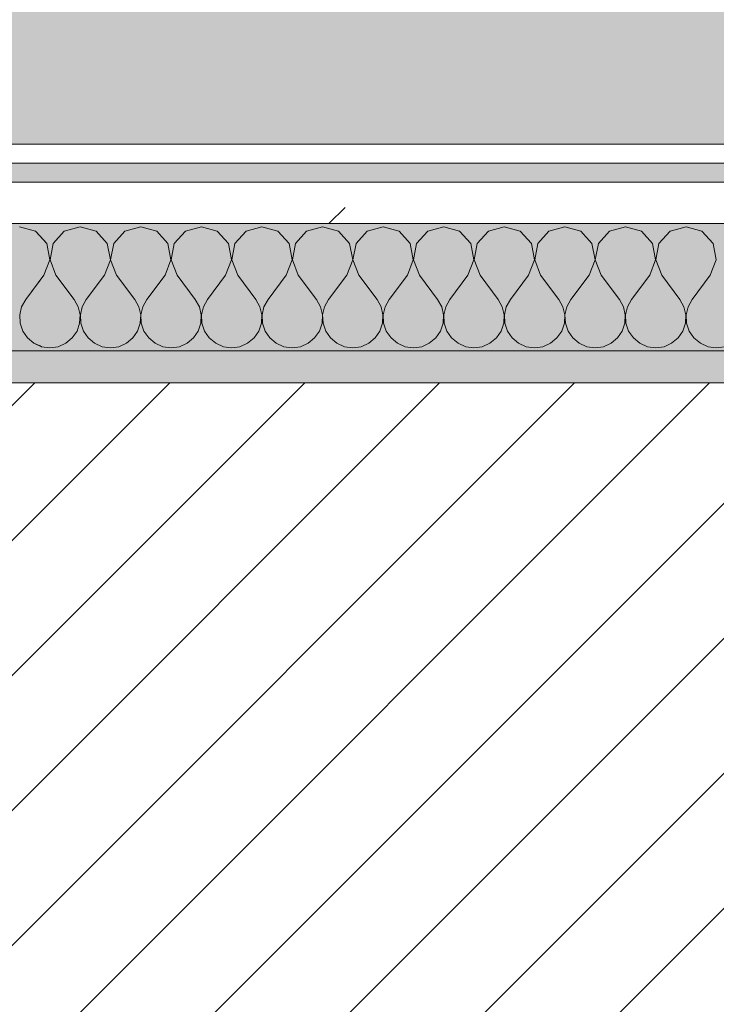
# Model space of a CAD drawing. Header units: millimetres. Extents: x -40968 to 13979, y -19284 to 4746.
# Tile 136 of 256: x -16143 to -15924, y -1399 to -1090. Entities that reach past the tile are written whole.
import ezdxf

# ---------------------------------------------------------------- set-up
doc = ezdxf.new("R2010")
doc.units = ezdxf.units.MM
doc.header["$MEASUREMENT"] = 0
doc.linetypes.add('Wipeout_Contour', pattern=[1000, 0, -1000])
for name, color, linetype in [('12_FAÇ_Façana', 7, 'Continuous'), ('Nuevo_08_E_Envans secs', 7, 'Continuous'), ('Nuevo_14_PAV_Soft Light Grey 0554', 7, 'Continuous')]:
    doc.layers.add(name, color=color, linetype=linetype)
for name, color, linetype, lineweight, true_color in [('12_FAÇ_Façana_Pluma_Nº__176', 7, 'Continuous', 15, 0x93a0c6), ('Nuevo_08_E_Envans secs_Pluma_Nº__102', 7, 'Continuous', 5, 0xcccccc), ('Nuevo_08_E_Envans secs_Pluma_Nº__171', 171, 'Continuous', 13, 0xaaaaff), ('Nuevo_08_E_Envans secs_Pluma_Nº__177', 7, 'Continuous', 15, 0xf7e046), ('Nuevo_14_PAV_Soft Light Grey 0554_Pluma_Nº__245', 7, 'Continuous', 13, 0xe8e8e8)]:
    doc.layers.add(name, color=color, linetype=linetype, lineweight=lineweight, true_color=true_color)
for name, color, linetype, lineweight in [('12_FAÇ_Façana_Pluma_Nº__2', 8, 'Continuous', 5), ('12_FAÇ_Façana_Pluma_Nº__7', 7, 'Continuous', 5), ('Nuevo_08_E_Envans secs_Pluma_Nº__1', 7, 'Continuous', 5)]:
    doc.layers.add(name, color=color, linetype=linetype, lineweight=lineweight)
pattern_1 = [(45, (0, 0), (-183.8478, 183.8478), [195, -65]), (45, (7e-14, 183.85), (-183.8478, 183.8478), [195, -65])]

# ---------------------------------------------------------------- blocks, each defined once
blk = doc.blocks.new('Forjado_1_1', base_point=(-23046.79, -1194.06))
at = {"layer": 'Nuevo_14_PAV_Soft Light Grey 0554_Pluma_Nº__245', "linetype": 'Continuous', "lineweight": 0, "true_color": 0xe8e8e8}
h = blk.add_hatch(color=254, dxfattribs=at)
h.paths.add_polyline_path([(-23046.79, -1194.06), (-1631.11, -1193.63), (-1631.11, -6938.97), (-1556.11, -6938.97), (-1556.11, -7503.98), (-1616.26, -7503.98), (-1616.05, -11935.98), (-1564.89, -11935.98), (-1564.89, -12491.98), (-2024.11, -12491.98), (-2024.11, -12338.98), (-6997.39, -12338.98), (-6997.39, -12391.98), (-3637.68, -12391.98), (-3638.94, -13690.72), (-3644.87, -17130.96), (428.17, -17130.98), (428.89, -16788.98), (778.89, -16788.98), (778.35, -17142.97), (2622.91, -17145.82), (2623.01, -17079.79), (3389.91, -17080.98), (3389.61, -17276.98), (5489.84, -17280.21), (5489.84, -17141.49), (5763.89, -17141.49), (5763.89, -16738.98), (6378.89, -16738.98), (6378.89, -12488.98), (5778.89, -12488.98), (5779.74, -11938.87), (6782.11, -11938.85), (6782.11, -9207.42), (6082.11, -9207.42), (6016.11, -7504.98), (6016.11, -9073.42), (2073.42, -9073.42), (2073.42, -5267.32), (5998.89, -5267.32), (5998.89, -1708.98), (5884.89, -967.98), (7332.11, -967.98), (7332.11, 1999.55), (-28277.4, 1999.55), (-23028.39, 1969.01)])
h.paths.add_polyline_path([(492.89, -5267.32), (1951.42, -5267.32), (1951.42, -9073.42), (492.89, -9073.42)], flags=0)
at = {"layer": 'Nuevo_14_PAV_Soft Light Grey 0554_Pluma_Nº__245', "color": 254, "linetype": 'Continuous', "lineweight": 13, "true_color": 0xe8e8e8, "flags": 128}
blk.add_lwpolyline([(428.17, -17130.98), (-3644.87, -17130.96), (-3638.94, -13690.72), (-3637.68, -12391.98), (-6997.39, -12391.98), (-6997.39, -12338.98), (-2024.11, -12338.98), (-2024.11, -12491.98), (-1564.89, -12491.98), (-1564.89, -11935.98), (-1616.05, -11935.98), (-1616.26, -7503.98), (-1556.11, -7503.98), (-1556.11, -6938.97), (-1631.11, -6938.97), (-1631.11, -1193.63), (-23046.79, -1194.06)], dxfattribs=at)
blk = doc.blocks.new('Muro_12_1', base_point=(-16936.43, -1193.98))
at = {"layer": '12_FAÇ_Façana_Pluma_Nº__176', "linetype": 'Continuous', "lineweight": 0, "true_color": 0x495063}
blk.add_hatch(color=251, dxfattribs=at).paths.add_polyline_path([(-14135.93, -1193.98), (-16936.43, -1193.98), (-16936.43, -1203.98), (-14135.93, -1203.98)])
at = {"layer": '12_FAÇ_Façana_Pluma_Nº__2', "linetype": 'Continuous', "lineweight": 5}
h = blk.add_hatch(dxfattribs=at)
h.set_pattern_fill('Ceramic_0001', color=8, style=0, pattern_type=2)
h.set_pattern_definition([(45, (0, 0), (-21.213203, 21.213203), [])])
h.paths.add_polyline_path([(-16936.43, -1418.98), (-14135.93, -1418.98), (-14135.93, -1203.98), (-16936.43, -1203.98)])
at = {"layer": '12_FAÇ_Façana_Pluma_Nº__7', "color": 7, "linetype": 'Continuous', "lineweight": 5}
blk.add_line((-14135.93, -1203.98), (-16936.43, -1203.98), dxfattribs=at)
at = {"layer": '12_FAÇ_Façana_Pluma_Nº__7', "color": 7, "linetype": 'Continuous', "lineweight": 5, "flags": 128}
blk.add_lwpolyline([(-14135.93, -1193.98), (-16936.43, -1193.98)], dxfattribs=at)
blk = doc.blocks.new('*X239')
at = {"layer": 'Nuevo_08_E_Envans secs_Pluma_Nº__102', "color": 254, "linetype": 'Continuous', "lineweight": 5, "true_color": 0xcccccc}
for p, q in [((-16137.85, -1156.35), (-16142.86, -1154.93)), ((-16134.34, -1160.19), (-16137.85, -1156.35)), ((-16128.82, -1156.35), (-16132.33, -1160.19)), ((-16123.81, -1154.93), (-16128.82, -1156.35)), ((-16118.8, -1156.35), (-16123.81, -1154.93)), ((-16115.29, -1160.19), (-16118.8, -1156.35)), ((-16109.77, -1156.35), (-16113.28, -1160.19)), ((-16104.76, -1154.93), (-16109.77, -1156.35)), ((-16099.75, -1156.35), (-16104.76, -1154.93)), ((-16096.24, -1160.19), (-16099.75, -1156.35)), ((-16090.72, -1156.35), (-16094.23, -1160.19)), ((-16085.71, -1154.93), (-16090.72, -1156.35)), ((-16080.71, -1156.35), (-16085.71, -1154.93)), ((-16077.2, -1160.19), (-16080.71, -1156.35)), ((-16071.67, -1156.35), (-16075.19, -1160.19)), ((-16066.67, -1154.93), (-16071.67, -1156.35)), ((-16061.66, -1156.35), (-16066.67, -1154.93)), ((-16058.15, -1160.19), (-16061.66, -1156.35)), ((-16052.63, -1156.35), (-16056.14, -1160.19)), ((-16047.62, -1154.93), (-16052.63, -1156.35)), ((-16042.61, -1156.35), (-16047.62, -1154.93)), ((-16039.1, -1160.19), (-16042.61, -1156.35)), ((-16033.58, -1156.35), (-16037.09, -1160.19)), ((-16028.57, -1154.93), (-16033.58, -1156.35)), ((-16023.56, -1156.35), (-16028.57, -1154.93)), ((-16020.05, -1160.19), (-16023.56, -1156.35)), ((-16014.53, -1156.35), (-16018.04, -1160.19)), ((-16009.52, -1154.93), (-16014.53, -1156.35)), ((-16004.52, -1156.35), (-16009.52, -1154.93)), ((-16001.01, -1160.19), (-16004.52, -1156.35)), ((-15995.48, -1156.35), (-15998.99, -1160.19)), ((-15990.48, -1154.93), (-15995.48, -1156.35)), ((-15985.47, -1156.35), (-15990.48, -1154.93)), ((-15981.96, -1160.19), (-15985.47, -1156.35)), ((-15976.44, -1156.35), (-15979.95, -1160.19)), ((-15971.43, -1154.93), (-15976.44, -1156.35)), ((-15966.42, -1156.35), (-15971.43, -1154.93)), ((-15962.91, -1160.19), (-15966.42, -1156.35)), ((-15957.39, -1156.35), (-15960.9, -1160.19)), ((-15952.38, -1154.93), (-15957.39, -1156.35)), ((-15947.37, -1156.35), (-15952.38, -1154.93)), ((-15943.86, -1160.19), (-15947.37, -1156.35)), ((-15938.34, -1156.35), (-15941.85, -1160.19)), ((-15933.33, -1154.93), (-15938.34, -1156.35)), ((-15928.33, -1156.35), (-15933.33, -1154.93)), ((-15924.81, -1160.19), (-15928.33, -1156.35)), ((-16133.37, -1165.31), (-16134.34, -1160.19)), ((-16132.33, -1160.19), (-16133.29, -1165.31)), ((-16114.32, -1165.31), (-16115.29, -1160.19)), ((-16113.28, -1160.19), (-16114.25, -1165.31)), ((-16095.28, -1165.31), (-16096.24, -1160.19)), ((-16094.23, -1160.19), (-16095.2, -1165.31)), ((-16076.23, -1165.31), (-16077.2, -1160.19)), ((-16075.19, -1160.19), (-16076.15, -1165.31)), ((-16057.18, -1165.31), (-16058.15, -1160.19)), ((-16056.14, -1160.19), (-16057.1, -1165.31)), ((-16038.13, -1165.31), (-16039.1, -1160.19)), ((-16037.09, -1160.19), (-16038.06, -1165.31)), ((-16019.09, -1165.31), (-16020.05, -1160.19)), ((-16018.04, -1160.19), (-16019.01, -1165.31)), ((-16000.04, -1165.31), (-16001.01, -1160.19)), ((-15998.99, -1160.19), (-15999.96, -1165.31)), ((-15980.99, -1165.31), (-15981.96, -1160.19)), ((-15979.95, -1160.19), (-15980.91, -1165.31)), ((-15961.94, -1165.31), (-15962.91, -1160.19)), ((-15960.9, -1160.19), (-15961.87, -1165.31)), ((-15942.9, -1165.31), (-15943.86, -1160.19)), ((-15941.85, -1160.19), (-15942.82, -1165.31)), ((-15923.85, -1165.31), (-15924.81, -1160.19)), ((-16135.24, -1170.17), (-16133.37, -1165.31)), ((-16133.29, -1165.31), (-16131.43, -1170.17)), ((-16116.19, -1170.17), (-16114.32, -1165.31)), ((-16114.25, -1165.31), (-16112.38, -1170.17)), ((-16097.14, -1170.17), (-16095.28, -1165.31)), ((-16095.2, -1165.31), (-16093.33, -1170.17)), ((-16078.1, -1170.17), (-16076.23, -1165.31)), ((-16076.15, -1165.31), (-16074.29, -1170.17)), ((-16059.05, -1170.17), (-16057.18, -1165.31)), ((-16057.1, -1165.31), (-16055.24, -1170.17)), ((-16040, -1170.17), (-16038.13, -1165.31)), ((-16038.06, -1165.31), (-16036.19, -1170.17)), ((-16020.95, -1170.17), (-16019.09, -1165.31)), ((-16019.01, -1165.31), (-16017.14, -1170.17)), ((-16001.9, -1170.17), (-16000.04, -1165.31)), ((-15999.96, -1165.31), (-15998.1, -1170.17)), ((-15982.86, -1170.17), (-15980.99, -1165.31)), ((-15980.91, -1165.31), (-15979.05, -1170.17)), ((-15963.81, -1170.17), (-15961.94, -1165.31)), ((-15961.87, -1165.31), (-15960, -1170.17)), ((-15944.76, -1170.17), (-15942.9, -1165.31)), ((-15942.82, -1165.31), (-15940.95, -1170.17)), ((-15925.71, -1170.17), (-15923.85, -1165.31)), ((-16135.24, -1170.17), (-16140.95, -1177.79)), ((-16131.43, -1170.17), (-16125.71, -1177.79)), ((-16116.19, -1170.17), (-16121.9, -1177.79)), ((-16112.38, -1170.17), (-16106.67, -1177.79)), ((-16097.14, -1170.17), (-16102.86, -1177.79)), ((-16093.33, -1170.17), (-16087.62, -1177.79)), ((-16078.1, -1170.17), (-16083.81, -1177.79)), ((-16074.29, -1170.17), (-16068.57, -1177.79)), ((-16059.05, -1170.17), (-16064.76, -1177.79)), ((-16055.24, -1170.17), (-16049.52, -1177.79)), ((-16040, -1170.17), (-16045.71, -1177.79)), ((-16036.19, -1170.17), (-16030.48, -1177.79)), ((-16020.95, -1170.17), (-16026.67, -1177.79)), ((-16017.14, -1170.17), (-16011.43, -1177.79)), ((-16001.9, -1170.17), (-16007.62, -1177.79)), ((-15998.1, -1170.17), (-15992.38, -1177.79)), ((-15982.86, -1170.17), (-15988.57, -1177.79)), ((-15979.05, -1170.17), (-15973.33, -1177.79)), ((-15963.81, -1170.17), (-15969.52, -1177.79)), ((-15960, -1170.17), (-15954.29, -1177.79)), ((-15944.76, -1170.17), (-15950.48, -1177.79)), ((-15940.95, -1170.17), (-15935.24, -1177.79)), ((-15925.71, -1170.17), (-15931.43, -1177.79)), ((-16140.95, -1177.79), (-16142.22, -1180.08)), ((-16124.44, -1180.08), (-16125.71, -1177.79)), ((-16121.9, -1177.79), (-16123.18, -1180.08)), ((-16105.4, -1180.08), (-16106.67, -1177.79)), ((-16102.86, -1177.79), (-16104.13, -1180.08)), ((-16086.35, -1180.08), (-16087.62, -1177.79)), ((-16083.81, -1177.79), (-16085.08, -1180.08)), ((-16067.3, -1180.08), (-16068.57, -1177.79)), ((-16064.76, -1177.79), (-16066.03, -1180.08)), ((-16048.25, -1180.08), (-16049.52, -1177.79)), ((-16045.71, -1177.79), (-16046.99, -1180.08)), ((-16029.2, -1180.08), (-16030.48, -1177.79)), ((-16026.67, -1177.79), (-16027.94, -1180.08)), ((-16010.16, -1180.08), (-16011.43, -1177.79)), ((-16007.62, -1177.79), (-16008.89, -1180.08)), ((-15991.11, -1180.08), (-15992.38, -1177.79)), ((-15988.57, -1177.79), (-15989.84, -1180.08)), ((-15972.06, -1180.08), (-15973.33, -1177.79)), ((-15969.52, -1177.79), (-15970.8, -1180.08)), ((-15953.01, -1180.08), (-15954.29, -1177.79)), ((-15950.48, -1177.79), (-15951.75, -1180.08)), ((-15933.97, -1180.08), (-15935.24, -1177.79)), ((-15931.43, -1177.79), (-15932.7, -1180.08)), ((-16142.22, -1180.08), (-16142.82, -1182.64)), ((-16123.85, -1182.64), (-16124.44, -1180.08)), ((-16123.18, -1180.08), (-16123.77, -1182.64)), ((-16104.8, -1182.64), (-16105.4, -1180.08)), ((-16104.13, -1180.08), (-16104.72, -1182.64)), ((-16085.75, -1182.64), (-16086.35, -1180.08)), ((-16085.08, -1180.08), (-16085.68, -1182.64)), ((-16066.71, -1182.64), (-16067.3, -1180.08)), ((-16066.03, -1180.08), (-16066.63, -1182.64)), ((-16047.66, -1182.64), (-16048.25, -1180.08)), ((-16046.99, -1180.08), (-16047.58, -1182.64)), ((-16028.61, -1182.64), (-16029.2, -1180.08)), ((-16027.94, -1180.08), (-16028.53, -1182.64)), ((-16009.56, -1182.64), (-16010.16, -1180.08)), ((-16008.89, -1180.08), (-16009.49, -1182.64)), ((-15990.51, -1182.64), (-15991.11, -1180.08)), ((-15989.84, -1180.08), (-15990.44, -1182.64)), ((-15971.47, -1182.64), (-15972.06, -1180.08)), ((-15970.8, -1180.08), (-15971.39, -1182.64)), ((-15952.42, -1182.64), (-15953.01, -1180.08)), ((-15951.75, -1180.08), (-15952.34, -1182.64)), ((-15933.37, -1182.64), (-15933.97, -1180.08)), ((-15932.7, -1180.08), (-15933.29, -1182.64)), ((-16142.82, -1182.64), (-16142.69, -1185.27)), ((-16142.69, -1185.27), (-16141.85, -1187.76)), ((-16124.81, -1187.76), (-16123.98, -1185.27)), ((-16123.98, -1185.27), (-16123.85, -1182.64)), ((-16123.77, -1182.64), (-16123.64, -1185.27)), ((-16123.64, -1185.27), (-16122.8, -1187.76)), ((-16105.77, -1187.76), (-16104.93, -1185.27)), ((-16104.93, -1185.27), (-16104.8, -1182.64)), ((-16104.72, -1182.64), (-16104.6, -1185.27)), ((-16104.6, -1185.27), (-16103.76, -1187.76)), ((-16086.72, -1187.76), (-16085.88, -1185.27)), ((-16085.88, -1185.27), (-16085.75, -1182.64)), ((-16085.68, -1182.64), (-16085.55, -1185.27)), ((-16085.55, -1185.27), (-16084.71, -1187.76)), ((-16067.67, -1187.76), (-16066.83, -1185.27)), ((-16066.83, -1185.27), (-16066.71, -1182.64)), ((-16066.63, -1182.64), (-16066.5, -1185.27)), ((-16066.5, -1185.27), (-16065.66, -1187.76)), ((-16048.62, -1187.76), (-16047.78, -1185.27)), ((-16047.78, -1185.27), (-16047.66, -1182.64)), ((-16047.58, -1182.64), (-16047.45, -1185.27)), ((-16047.45, -1185.27), (-16046.61, -1187.76)), ((-16029.58, -1187.76), (-16028.74, -1185.27)), ((-16028.74, -1185.27), (-16028.61, -1182.64)), ((-16028.53, -1182.64), (-16028.41, -1185.27)), ((-16028.41, -1185.27), (-16027.57, -1187.76)), ((-16010.53, -1187.76), (-16009.69, -1185.27)), ((-16009.69, -1185.27), (-16009.56, -1182.64)), ((-16009.49, -1182.64), (-16009.36, -1185.27)), ((-16009.36, -1185.27), (-16008.52, -1187.76)), ((-15991.48, -1187.76), (-15990.64, -1185.27)), ((-15990.64, -1185.27), (-15990.51, -1182.64)), ((-15990.44, -1182.64), (-15990.31, -1185.27)), ((-15990.31, -1185.27), (-15989.47, -1187.76)), ((-15972.43, -1187.76), (-15971.59, -1185.27)), ((-15971.59, -1185.27), (-15971.47, -1182.64)), ((-15971.39, -1182.64), (-15971.26, -1185.27)), ((-15971.26, -1185.27), (-15970.42, -1187.76)), ((-15953.39, -1187.76), (-15952.55, -1185.27)), ((-15952.55, -1185.27), (-15952.42, -1182.64)), ((-15952.34, -1182.64), (-15952.22, -1185.27)), ((-15952.22, -1185.27), (-15951.38, -1187.76)), ((-15934.34, -1187.76), (-15933.5, -1185.27)), ((-15933.5, -1185.27), (-15933.37, -1182.64)), ((-15933.29, -1182.64), (-15933.17, -1185.27)), ((-15933.17, -1185.27), (-15932.33, -1187.76)), ((-16141.85, -1187.76), (-16140.36, -1189.92)), ((-16126.3, -1189.92), (-16124.81, -1187.76)), ((-16122.8, -1187.76), (-16121.32, -1189.92)), ((-16107.26, -1189.92), (-16105.77, -1187.76)), ((-16103.76, -1187.76), (-16102.27, -1189.92)), ((-16088.21, -1189.92), (-16086.72, -1187.76)), ((-16084.71, -1187.76), (-16083.22, -1189.92)), ((-16069.16, -1189.92), (-16067.67, -1187.76)), ((-16065.66, -1187.76), (-16064.17, -1189.92)), ((-16050.11, -1189.92), (-16048.62, -1187.76)), ((-16046.61, -1187.76), (-16045.13, -1189.92)), ((-16031.06, -1189.92), (-16029.58, -1187.76)), ((-16027.57, -1187.76), (-16026.08, -1189.92)), ((-16012.02, -1189.92), (-16010.53, -1187.76)), ((-16008.52, -1187.76), (-16007.03, -1189.92)), ((-15992.97, -1189.92), (-15991.48, -1187.76)), ((-15989.47, -1187.76), (-15987.98, -1189.92)), ((-15973.92, -1189.92), (-15972.43, -1187.76)), ((-15970.42, -1187.76), (-15968.94, -1189.92)), ((-15954.87, -1189.92), (-15953.39, -1187.76)), ((-15951.38, -1187.76), (-15949.89, -1189.92)), ((-15935.83, -1189.92), (-15934.34, -1187.76)), ((-15932.33, -1187.76), (-15930.84, -1189.92)), ((-16140.36, -1189.92), (-16138.34, -1191.6)), ((-16138.34, -1191.6), (-16135.94, -1192.66)), ((-16130.73, -1192.66), (-16128.33, -1191.6)), ((-16128.33, -1191.6), (-16126.3, -1189.92)), ((-16121.32, -1189.92), (-16119.29, -1191.6)), ((-16119.29, -1191.6), (-16116.89, -1192.66)), ((-16111.68, -1192.66), (-16109.28, -1191.6)), ((-16109.28, -1191.6), (-16107.26, -1189.92)), ((-16102.27, -1189.92), (-16100.25, -1191.6)), ((-16100.25, -1191.6), (-16097.84, -1192.66)), ((-16092.64, -1192.66), (-16090.23, -1191.6)), ((-16090.23, -1191.6), (-16088.21, -1189.92)), ((-16083.22, -1189.92), (-16081.2, -1191.6)), ((-16081.2, -1191.6), (-16078.79, -1192.66)), ((-16073.59, -1192.66), (-16071.18, -1191.6)), ((-16071.18, -1191.6), (-16069.16, -1189.92)), ((-16064.17, -1189.92), (-16062.15, -1191.6)), ((-16062.15, -1191.6), (-16059.75, -1192.66)), ((-16054.54, -1192.66), (-16052.14, -1191.6)), ((-16052.14, -1191.6), (-16050.11, -1189.92)), ((-16045.13, -1189.92), (-16043.1, -1191.6)), ((-16043.1, -1191.6), (-16040.7, -1192.66)), ((-16035.49, -1192.66), (-16033.09, -1191.6)), ((-16033.09, -1191.6), (-16031.06, -1189.92)), ((-16026.08, -1189.92), (-16024.05, -1191.6)), ((-16024.05, -1191.6), (-16021.65, -1192.66)), ((-16016.45, -1192.66), (-16014.04, -1191.6)), ((-16014.04, -1191.6), (-16012.02, -1189.92)), ((-16007.03, -1189.92), (-16005.01, -1191.6)), ((-16005.01, -1191.6), (-16002.6, -1192.66)), ((-15997.4, -1192.66), (-15994.99, -1191.6)), ((-15994.99, -1191.6), (-15992.97, -1189.92)), ((-15987.98, -1189.92), (-15985.96, -1191.6)), ((-15985.96, -1191.6), (-15983.55, -1192.66)), ((-15978.35, -1192.66), (-15975.95, -1191.6)), ((-15975.95, -1191.6), (-15973.92, -1189.92)), ((-15968.94, -1189.92), (-15966.91, -1191.6)), ((-15966.91, -1191.6), (-15964.51, -1192.66)), ((-15959.3, -1192.66), (-15956.9, -1191.6)), ((-15956.9, -1191.6), (-15954.87, -1189.92)), ((-15949.89, -1189.92), (-15947.86, -1191.6)), ((-15947.86, -1191.6), (-15945.46, -1192.66)), ((-15940.25, -1192.66), (-15937.85, -1191.6)), ((-15937.85, -1191.6), (-15935.83, -1189.92)), ((-15930.84, -1189.92), (-15928.82, -1191.6)), ((-15928.82, -1191.6), (-15926.41, -1192.66)), ((-16135.94, -1192.66), (-16133.33, -1193.02)), ((-16133.33, -1193.02), (-16130.73, -1192.66)), ((-16116.89, -1192.66), (-16114.29, -1193.02)), ((-16114.29, -1193.02), (-16111.68, -1192.66)), ((-16097.84, -1192.66), (-16095.24, -1193.02)), ((-16095.24, -1193.02), (-16092.64, -1192.66)), ((-16078.79, -1192.66), (-16076.19, -1193.02)), ((-16076.19, -1193.02), (-16073.59, -1192.66)), ((-16059.75, -1192.66), (-16057.14, -1193.02)), ((-16057.14, -1193.02), (-16054.54, -1192.66)), ((-16040.7, -1192.66), (-16038.1, -1193.02)), ((-16038.1, -1193.02), (-16035.49, -1192.66)), ((-16021.65, -1192.66), (-16019.05, -1193.02)), ((-16019.05, -1193.02), (-16016.45, -1192.66)), ((-16002.6, -1192.66), (-16000, -1193.02)), ((-16000, -1193.02), (-15997.4, -1192.66)), ((-15983.55, -1192.66), (-15980.95, -1193.02)), ((-15980.95, -1193.02), (-15978.35, -1192.66)), ((-15964.51, -1192.66), (-15961.9, -1193.02)), ((-15961.9, -1193.02), (-15959.3, -1192.66)), ((-15945.46, -1192.66), (-15942.86, -1193.02)), ((-15942.86, -1193.02), (-15940.25, -1192.66)), ((-15926.41, -1192.66), (-15923.81, -1193.02))]:
    blk.add_line(p, q, dxfattribs=at)
blk = doc.blocks.new('Muro_92_1', base_point=(-14135.93, -1193.98))
at = {"layer": 'Nuevo_08_E_Envans secs_Pluma_Nº__1', "color": 7, "linetype": 'Continuous', "lineweight": 5, "flags": 128}
blk.add_lwpolyline([(-16936.43, -1193.98), (-14135.93, -1193.98)], dxfattribs=at)
at = {"color": 254, "linetype": 'Wipeout_Contour', "lineweight": 0, "ltscale": 62310.788122}
blk.add_wipeout([(-14135.93, -1128.98), (-16936.43, -1128.98), (-16936.43, -1134.98), (-14135.93, -1134.98)], dxfattribs=at).dxf.layer = 'Nuevo_08_E_Envans secs'
at = {"color": 254, "linetype": 'Wipeout_Contour', "lineweight": 0, "ltscale": 62315.364932}
blk.add_wipeout([(-14135.93, -1140.98), (-16936.43, -1140.98), (-16936.43, -1153.98), (-14135.93, -1153.98)], dxfattribs=at).dxf.layer = 'Nuevo_08_E_Envans secs'
at = {"layer": 'Nuevo_08_E_Envans secs_Pluma_Nº__171', "linetype": 'Continuous', "lineweight": 13, "true_color": 0xaaaaff}
h = blk.add_hatch(dxfattribs=at)
h.set_pattern_fill('Panellat_HPL_0001', color=161, style=0, pattern_type=2)
h.set_pattern_definition(pattern_1)
h.paths.add_polyline_path([(-14135.93, -1128.98), (-16936.43, -1128.98), (-16936.43, -1134.98), (-14135.93, -1134.98)])
at = {"layer": 'Nuevo_08_E_Envans secs_Pluma_Nº__177', "linetype": 'Continuous', "lineweight": 15, "true_color": 0xf7e046}
h = blk.add_hatch(dxfattribs=at)
h.set_pattern_fill('Panellat_HPL_0001', color=53, style=0, pattern_type=2)
h.set_pattern_definition(pattern_1)
h.paths.add_polyline_path([(-14135.93, -1140.98), (-16936.43, -1140.98), (-16936.43, -1153.98), (-14135.93, -1153.98)])
at = {"layer": 'Nuevo_08_E_Envans secs_Pluma_Nº__1', "color": 7, "linetype": 'Continuous', "lineweight": 5}
for p, q in [((-14135.93, -1134.98), (-16936.43, -1134.98)), ((-14135.93, -1140.98), (-16936.43, -1140.98)), ((-14135.93, -1153.98), (-16936.43, -1153.98))]:
    blk.add_line(p, q, dxfattribs=at)
at = {"layer": 'Nuevo_08_E_Envans secs_Pluma_Nº__1', "color": 7, "linetype": 'Continuous', "lineweight": 5, "flags": 128}
blk.add_lwpolyline([(-14135.93, -1128.98), (-16936.43, -1128.98)], dxfattribs=at)
at = {"layer": 'Nuevo_08_E_Envans secs', "color": 7, "lineweight": 20}
blk.add_blockref('*X239', (0, 0), dxfattribs=at)
blk = doc.blocks.new('*X493')
at = {"layer": 'Nuevo_08_E_Envans secs_Pluma_Nº__102', "color": 254, "linetype": 'Continuous', "lineweight": 5, "true_color": 0xcccccc}
for p, q in [((-16137.85, -1156.35), (-16142.86, -1154.93)), ((-16136.43, -1157.9), (-16137.85, -1156.35)), ((-16136.43, -1171.76), (-16140.95, -1177.79)), ((-16140.95, -1177.79), (-16142.22, -1180.08)), ((-16142.22, -1180.08), (-16142.82, -1182.64)), ((-16142.82, -1182.64), (-16142.69, -1185.27)), ((-16142.69, -1185.27), (-16141.85, -1187.76)), ((-16141.85, -1187.76), (-16140.36, -1189.92)), ((-16140.36, -1189.92), (-16138.34, -1191.6)), ((-16138.34, -1191.6), (-16136.43, -1192.44))]:
    blk.add_line(p, q, dxfattribs=at)
blk = doc.blocks.new('Muro_151_1', base_point=(-16936.43, -1128.98))
at = {"layer": 'Nuevo_08_E_Envans secs_Pluma_Nº__1', "color": 7, "linetype": 'Continuous', "lineweight": 5, "flags": 128}
blk.add_lwpolyline([(-16936.43, -1193.98), (-16136.43, -1193.98)], dxfattribs=at)
at = {"color": 254, "linetype": 'Wipeout_Contour', "lineweight": 0, "ltscale": 66300.607498}
blk.add_wipeout([(-16136.43, -1128.98), (-16936.43, -1128.98), (-16936.43, -1134.98), (-16136.43, -1134.98)], dxfattribs=at).dxf.layer = 'Nuevo_08_E_Envans secs'
at = {"color": 254, "linetype": 'Wipeout_Contour', "lineweight": 0, "ltscale": 66304.876943}
blk.add_wipeout([(-16136.43, -1140.98), (-16936.43, -1140.98), (-16936.43, -1153.98), (-16136.43, -1153.98)], dxfattribs=at).dxf.layer = 'Nuevo_08_E_Envans secs'
at = {"layer": 'Nuevo_08_E_Envans secs_Pluma_Nº__171', "linetype": 'Continuous', "lineweight": 13, "true_color": 0xaaaaff}
h = blk.add_hatch(dxfattribs=at)
h.set_pattern_fill('Panellat_HPL_0001', color=161, style=0, pattern_type=2)
h.set_pattern_definition(pattern_1)
h.paths.add_polyline_path([(-16136.43, -1128.98), (-16936.43, -1128.98), (-16936.43, -1134.98), (-16136.43, -1134.98)])
at = {"layer": 'Nuevo_08_E_Envans secs_Pluma_Nº__177', "linetype": 'Continuous', "lineweight": 15, "true_color": 0xf7e046}
h = blk.add_hatch(dxfattribs=at)
h.set_pattern_fill('Panellat_HPL_0001', color=53, style=0, pattern_type=2)
h.set_pattern_definition(pattern_1)
h.paths.add_polyline_path([(-16136.43, -1140.98), (-16936.43, -1140.98), (-16936.43, -1153.98), (-16136.43, -1153.98)])
at = {"layer": 'Nuevo_08_E_Envans secs_Pluma_Nº__1', "color": 7, "linetype": 'Continuous', "lineweight": 5}
for p, q in [((-16136.43, -1134.98), (-16936.43, -1134.98)), ((-16136.43, -1140.98), (-16936.43, -1140.98)), ((-16136.43, -1153.98), (-16936.43, -1153.98))]:
    blk.add_line(p, q, dxfattribs=at)
at = {"layer": 'Nuevo_08_E_Envans secs_Pluma_Nº__1', "color": 7, "linetype": 'Continuous', "lineweight": 5, "flags": 128}
blk.add_lwpolyline([(-16136.43, -1128.98), (-16936.43, -1128.98)], dxfattribs=at)
at = {"layer": 'Nuevo_08_E_Envans secs', "color": 7, "lineweight": 20}
blk.add_blockref('*X493', (0, 0), dxfattribs=at)
blk = doc.blocks.new('*X495')
at = {"layer": 'Nuevo_08_E_Envans secs_Pluma_Nº__102', "color": 254, "linetype": 'Continuous', "lineweight": 5, "true_color": 0xcccccc}
for p, q in [((-16128.82, -1156.35), (-16132.33, -1160.19)), ((-16123.81, -1154.93), (-16128.82, -1156.35)), ((-16118.8, -1156.35), (-16123.81, -1154.93)), ((-16115.29, -1160.19), (-16118.8, -1156.35)), ((-16109.77, -1156.35), (-16113.28, -1160.19)), ((-16104.76, -1154.93), (-16109.77, -1156.35)), ((-16099.75, -1156.35), (-16104.76, -1154.93)), ((-16096.24, -1160.19), (-16099.75, -1156.35)), ((-16090.72, -1156.35), (-16094.23, -1160.19)), ((-16085.71, -1154.93), (-16090.72, -1156.35)), ((-16080.71, -1156.35), (-16085.71, -1154.93)), ((-16077.2, -1160.19), (-16080.71, -1156.35)), ((-16071.67, -1156.35), (-16075.19, -1160.19)), ((-16066.67, -1154.93), (-16071.67, -1156.35)), ((-16061.66, -1156.35), (-16066.67, -1154.93)), ((-16058.15, -1160.19), (-16061.66, -1156.35)), ((-16052.63, -1156.35), (-16056.14, -1160.19)), ((-16047.62, -1154.93), (-16052.63, -1156.35)), ((-16042.61, -1156.35), (-16047.62, -1154.93)), ((-16039.1, -1160.19), (-16042.61, -1156.35)), ((-16033.58, -1156.35), (-16037.09, -1160.19)), ((-16028.57, -1154.93), (-16033.58, -1156.35)), ((-16023.56, -1156.35), (-16028.57, -1154.93)), ((-16020.05, -1160.19), (-16023.56, -1156.35)), ((-16014.53, -1156.35), (-16018.04, -1160.19)), ((-16009.52, -1154.93), (-16014.53, -1156.35)), ((-16004.52, -1156.35), (-16009.52, -1154.93)), ((-16001.01, -1160.19), (-16004.52, -1156.35)), ((-15995.48, -1156.35), (-15998.99, -1160.19)), ((-15990.48, -1154.93), (-15995.48, -1156.35)), ((-15985.47, -1156.35), (-15990.48, -1154.93)), ((-15981.96, -1160.19), (-15985.47, -1156.35)), ((-15976.44, -1156.35), (-15979.95, -1160.19)), ((-15971.43, -1154.93), (-15976.44, -1156.35)), ((-15966.42, -1156.35), (-15971.43, -1154.93)), ((-15962.91, -1160.19), (-15966.42, -1156.35)), ((-15957.39, -1156.35), (-15960.9, -1160.19)), ((-15952.38, -1154.93), (-15957.39, -1156.35)), ((-15947.37, -1156.35), (-15952.38, -1154.93)), ((-15943.86, -1160.19), (-15947.37, -1156.35)), ((-15938.34, -1156.35), (-15941.85, -1160.19)), ((-15933.33, -1154.93), (-15938.34, -1156.35)), ((-15928.33, -1156.35), (-15933.33, -1154.93)), ((-15924.81, -1160.19), (-15928.33, -1156.35)), ((-16134.34, -1160.19), (-16136.43, -1157.9)), ((-16133.37, -1165.31), (-16134.34, -1160.19)), ((-16132.33, -1160.19), (-16133.29, -1165.31)), ((-16114.32, -1165.31), (-16115.29, -1160.19)), ((-16113.28, -1160.19), (-16114.25, -1165.31)), ((-16095.28, -1165.31), (-16096.24, -1160.19)), ((-16094.23, -1160.19), (-16095.2, -1165.31)), ((-16076.23, -1165.31), (-16077.2, -1160.19)), ((-16075.19, -1160.19), (-16076.15, -1165.31)), ((-16057.18, -1165.31), (-16058.15, -1160.19)), ((-16056.14, -1160.19), (-16057.1, -1165.31)), ((-16038.13, -1165.31), (-16039.1, -1160.19)), ((-16037.09, -1160.19), (-16038.06, -1165.31)), ((-16019.09, -1165.31), (-16020.05, -1160.19)), ((-16018.04, -1160.19), (-16019.01, -1165.31)), ((-16000.04, -1165.31), (-16001.01, -1160.19)), ((-15998.99, -1160.19), (-15999.96, -1165.31)), ((-15980.99, -1165.31), (-15981.96, -1160.19)), ((-15979.95, -1160.19), (-15980.91, -1165.31)), ((-15961.94, -1165.31), (-15962.91, -1160.19)), ((-15960.9, -1160.19), (-15961.87, -1165.31)), ((-15942.9, -1165.31), (-15943.86, -1160.19)), ((-15941.85, -1160.19), (-15942.82, -1165.31)), ((-15923.85, -1165.31), (-15924.81, -1160.19)), ((-16135.24, -1170.17), (-16133.37, -1165.31)), ((-16133.29, -1165.31), (-16131.43, -1170.17)), ((-16116.19, -1170.17), (-16114.32, -1165.31)), ((-16114.25, -1165.31), (-16112.38, -1170.17)), ((-16097.14, -1170.17), (-16095.28, -1165.31)), ((-16095.2, -1165.31), (-16093.33, -1170.17)), ((-16078.1, -1170.17), (-16076.23, -1165.31)), ((-16076.15, -1165.31), (-16074.29, -1170.17)), ((-16059.05, -1170.17), (-16057.18, -1165.31)), ((-16057.1, -1165.31), (-16055.24, -1170.17)), ((-16040, -1170.17), (-16038.13, -1165.31)), ((-16038.06, -1165.31), (-16036.19, -1170.17)), ((-16020.95, -1170.17), (-16019.09, -1165.31)), ((-16019.01, -1165.31), (-16017.14, -1170.17)), ((-16001.9, -1170.17), (-16000.04, -1165.31)), ((-15999.96, -1165.31), (-15998.1, -1170.17)), ((-15982.86, -1170.17), (-15980.99, -1165.31)), ((-15980.91, -1165.31), (-15979.05, -1170.17)), ((-15963.81, -1170.17), (-15961.94, -1165.31)), ((-15961.87, -1165.31), (-15960, -1170.17)), ((-15944.76, -1170.17), (-15942.9, -1165.31)), ((-15942.82, -1165.31), (-15940.95, -1170.17)), ((-15925.71, -1170.17), (-15923.85, -1165.31)), ((-16135.24, -1170.17), (-16136.43, -1171.76)), ((-16131.43, -1170.17), (-16125.71, -1177.79)), ((-16116.19, -1170.17), (-16121.9, -1177.79)), ((-16112.38, -1170.17), (-16106.67, -1177.79)), ((-16097.14, -1170.17), (-16102.86, -1177.79)), ((-16093.33, -1170.17), (-16087.62, -1177.79)), ((-16078.1, -1170.17), (-16083.81, -1177.79)), ((-16074.29, -1170.17), (-16068.57, -1177.79)), ((-16059.05, -1170.17), (-16064.76, -1177.79)), ((-16055.24, -1170.17), (-16049.52, -1177.79)), ((-16040, -1170.17), (-16045.71, -1177.79)), ((-16036.19, -1170.17), (-16030.48, -1177.79)), ((-16020.95, -1170.17), (-16026.67, -1177.79)), ((-16017.14, -1170.17), (-16011.43, -1177.79)), ((-16001.9, -1170.17), (-16007.62, -1177.79)), ((-15998.1, -1170.17), (-15992.38, -1177.79)), ((-15982.86, -1170.17), (-15988.57, -1177.79)), ((-15979.05, -1170.17), (-15973.33, -1177.79)), ((-15963.81, -1170.17), (-15969.52, -1177.79)), ((-15960, -1170.17), (-15954.29, -1177.79)), ((-15944.76, -1170.17), (-15950.48, -1177.79)), ((-15940.95, -1170.17), (-15935.24, -1177.79)), ((-15925.71, -1170.17), (-15931.43, -1177.79)), ((-16124.44, -1180.08), (-16125.71, -1177.79)), ((-16121.9, -1177.79), (-16123.18, -1180.08)), ((-16105.4, -1180.08), (-16106.67, -1177.79)), ((-16102.86, -1177.79), (-16104.13, -1180.08)), ((-16086.35, -1180.08), (-16087.62, -1177.79)), ((-16083.81, -1177.79), (-16085.08, -1180.08)), ((-16067.3, -1180.08), (-16068.57, -1177.79)), ((-16064.76, -1177.79), (-16066.03, -1180.08)), ((-16048.25, -1180.08), (-16049.52, -1177.79)), ((-16045.71, -1177.79), (-16046.99, -1180.08)), ((-16029.2, -1180.08), (-16030.48, -1177.79)), ((-16026.67, -1177.79), (-16027.94, -1180.08)), ((-16010.16, -1180.08), (-16011.43, -1177.79)), ((-16007.62, -1177.79), (-16008.89, -1180.08)), ((-15991.11, -1180.08), (-15992.38, -1177.79)), ((-15988.57, -1177.79), (-15989.84, -1180.08)), ((-15972.06, -1180.08), (-15973.33, -1177.79)), ((-15969.52, -1177.79), (-15970.8, -1180.08)), ((-15953.01, -1180.08), (-15954.29, -1177.79)), ((-15950.48, -1177.79), (-15951.75, -1180.08)), ((-15933.97, -1180.08), (-15935.24, -1177.79)), ((-15931.43, -1177.79), (-15932.7, -1180.08)), ((-16123.85, -1182.64), (-16124.44, -1180.08)), ((-16123.18, -1180.08), (-16123.77, -1182.64)), ((-16104.8, -1182.64), (-16105.4, -1180.08)), ((-16104.13, -1180.08), (-16104.72, -1182.64)), ((-16085.75, -1182.64), (-16086.35, -1180.08)), ((-16085.08, -1180.08), (-16085.68, -1182.64)), ((-16066.71, -1182.64), (-16067.3, -1180.08)), ((-16066.03, -1180.08), (-16066.63, -1182.64)), ((-16047.66, -1182.64), (-16048.25, -1180.08)), ((-16046.99, -1180.08), (-16047.58, -1182.64)), ((-16028.61, -1182.64), (-16029.2, -1180.08)), ((-16027.94, -1180.08), (-16028.53, -1182.64)), ((-16009.56, -1182.64), (-16010.16, -1180.08)), ((-16008.89, -1180.08), (-16009.49, -1182.64)), ((-15990.51, -1182.64), (-15991.11, -1180.08)), ((-15989.84, -1180.08), (-15990.44, -1182.64)), ((-15971.47, -1182.64), (-15972.06, -1180.08)), ((-15970.8, -1180.08), (-15971.39, -1182.64)), ((-15952.42, -1182.64), (-15953.01, -1180.08)), ((-15951.75, -1180.08), (-15952.34, -1182.64)), ((-15933.37, -1182.64), (-15933.97, -1180.08)), ((-15932.7, -1180.08), (-15933.29, -1182.64)), ((-16124.81, -1187.76), (-16123.98, -1185.27)), ((-16123.98, -1185.27), (-16123.85, -1182.64)), ((-16123.77, -1182.64), (-16123.64, -1185.27)), ((-16123.64, -1185.27), (-16122.8, -1187.76)), ((-16105.77, -1187.76), (-16104.93, -1185.27)), ((-16104.93, -1185.27), (-16104.8, -1182.64)), ((-16104.72, -1182.64), (-16104.6, -1185.27)), ((-16104.6, -1185.27), (-16103.76, -1187.76)), ((-16086.72, -1187.76), (-16085.88, -1185.27)), ((-16085.88, -1185.27), (-16085.75, -1182.64)), ((-16085.68, -1182.64), (-16085.55, -1185.27)), ((-16085.55, -1185.27), (-16084.71, -1187.76)), ((-16067.67, -1187.76), (-16066.83, -1185.27)), ((-16066.83, -1185.27), (-16066.71, -1182.64)), ((-16066.63, -1182.64), (-16066.5, -1185.27)), ((-16066.5, -1185.27), (-16065.66, -1187.76)), ((-16048.62, -1187.76), (-16047.78, -1185.27)), ((-16047.78, -1185.27), (-16047.66, -1182.64)), ((-16047.58, -1182.64), (-16047.45, -1185.27)), ((-16047.45, -1185.27), (-16046.61, -1187.76)), ((-16029.58, -1187.76), (-16028.74, -1185.27)), ((-16028.74, -1185.27), (-16028.61, -1182.64)), ((-16028.53, -1182.64), (-16028.41, -1185.27)), ((-16028.41, -1185.27), (-16027.57, -1187.76)), ((-16010.53, -1187.76), (-16009.69, -1185.27)), ((-16009.69, -1185.27), (-16009.56, -1182.64)), ((-16009.49, -1182.64), (-16009.36, -1185.27)), ((-16009.36, -1185.27), (-16008.52, -1187.76)), ((-15991.48, -1187.76), (-15990.64, -1185.27)), ((-15990.64, -1185.27), (-15990.51, -1182.64)), ((-15990.44, -1182.64), (-15990.31, -1185.27)), ((-15990.31, -1185.27), (-15989.47, -1187.76)), ((-15972.43, -1187.76), (-15971.59, -1185.27)), ((-15971.59, -1185.27), (-15971.47, -1182.64)), ((-15971.39, -1182.64), (-15971.26, -1185.27)), ((-15971.26, -1185.27), (-15970.42, -1187.76)), ((-15953.39, -1187.76), (-15952.55, -1185.27)), ((-15952.55, -1185.27), (-15952.42, -1182.64)), ((-15952.34, -1182.64), (-15952.22, -1185.27)), ((-15952.22, -1185.27), (-15951.38, -1187.76)), ((-15934.34, -1187.76), (-15933.5, -1185.27)), ((-15933.5, -1185.27), (-15933.37, -1182.64)), ((-15933.29, -1182.64), (-15933.17, -1185.27)), ((-15933.17, -1185.27), (-15932.33, -1187.76)), ((-16126.3, -1189.92), (-16124.81, -1187.76)), ((-16122.8, -1187.76), (-16121.32, -1189.92)), ((-16107.26, -1189.92), (-16105.77, -1187.76)), ((-16103.76, -1187.76), (-16102.27, -1189.92)), ((-16088.21, -1189.92), (-16086.72, -1187.76)), ((-16084.71, -1187.76), (-16083.22, -1189.92)), ((-16069.16, -1189.92), (-16067.67, -1187.76)), ((-16065.66, -1187.76), (-16064.17, -1189.92)), ((-16050.11, -1189.92), (-16048.62, -1187.76)), ((-16046.61, -1187.76), (-16045.13, -1189.92)), ((-16031.06, -1189.92), (-16029.58, -1187.76)), ((-16027.57, -1187.76), (-16026.08, -1189.92)), ((-16012.02, -1189.92), (-16010.53, -1187.76)), ((-16008.52, -1187.76), (-16007.03, -1189.92)), ((-15992.97, -1189.92), (-15991.48, -1187.76)), ((-15989.47, -1187.76), (-15987.98, -1189.92)), ((-15973.92, -1189.92), (-15972.43, -1187.76)), ((-15970.42, -1187.76), (-15968.94, -1189.92)), ((-15954.87, -1189.92), (-15953.39, -1187.76)), ((-15951.38, -1187.76), (-15949.89, -1189.92)), ((-15935.83, -1189.92), (-15934.34, -1187.76)), ((-15932.33, -1187.76), (-15930.84, -1189.92)), ((-16130.73, -1192.66), (-16128.33, -1191.6)), ((-16128.33, -1191.6), (-16126.3, -1189.92)), ((-16121.32, -1189.92), (-16119.29, -1191.6)), ((-16119.29, -1191.6), (-16116.89, -1192.66)), ((-16111.68, -1192.66), (-16109.28, -1191.6)), ((-16109.28, -1191.6), (-16107.26, -1189.92)), ((-16102.27, -1189.92), (-16100.25, -1191.6)), ((-16100.25, -1191.6), (-16097.84, -1192.66)), ((-16092.64, -1192.66), (-16090.23, -1191.6)), ((-16090.23, -1191.6), (-16088.21, -1189.92)), ((-16083.22, -1189.92), (-16081.2, -1191.6)), ((-16081.2, -1191.6), (-16078.79, -1192.66)), ((-16073.59, -1192.66), (-16071.18, -1191.6)), ((-16071.18, -1191.6), (-16069.16, -1189.92)), ((-16064.17, -1189.92), (-16062.15, -1191.6)), ((-16062.15, -1191.6), (-16059.75, -1192.66)), ((-16054.54, -1192.66), (-16052.14, -1191.6)), ((-16052.14, -1191.6), (-16050.11, -1189.92)), ((-16045.13, -1189.92), (-16043.1, -1191.6)), ((-16043.1, -1191.6), (-16040.7, -1192.66)), ((-16035.49, -1192.66), (-16033.09, -1191.6)), ((-16033.09, -1191.6), (-16031.06, -1189.92)), ((-16026.08, -1189.92), (-16024.05, -1191.6)), ((-16024.05, -1191.6), (-16021.65, -1192.66)), ((-16016.45, -1192.66), (-16014.04, -1191.6)), ((-16014.04, -1191.6), (-16012.02, -1189.92)), ((-16007.03, -1189.92), (-16005.01, -1191.6)), ((-16005.01, -1191.6), (-16002.6, -1192.66)), ((-15997.4, -1192.66), (-15994.99, -1191.6)), ((-15994.99, -1191.6), (-15992.97, -1189.92)), ((-15987.98, -1189.92), (-15985.96, -1191.6)), ((-15985.96, -1191.6), (-15983.55, -1192.66)), ((-15978.35, -1192.66), (-15975.95, -1191.6)), ((-15975.95, -1191.6), (-15973.92, -1189.92)), ((-15968.94, -1189.92), (-15966.91, -1191.6)), ((-15966.91, -1191.6), (-15964.51, -1192.66)), ((-15959.3, -1192.66), (-15956.9, -1191.6)), ((-15956.9, -1191.6), (-15954.87, -1189.92)), ((-15949.89, -1189.92), (-15947.86, -1191.6)), ((-15947.86, -1191.6), (-15945.46, -1192.66)), ((-15940.25, -1192.66), (-15937.85, -1191.6)), ((-15937.85, -1191.6), (-15935.83, -1189.92)), ((-15930.84, -1189.92), (-15928.82, -1191.6)), ((-15928.82, -1191.6), (-15926.41, -1192.66)), ((-16136.43, -1192.44), (-16135.94, -1192.66)), ((-16135.94, -1192.66), (-16133.33, -1193.02)), ((-16133.33, -1193.02), (-16130.73, -1192.66)), ((-16116.89, -1192.66), (-16114.29, -1193.02)), ((-16114.29, -1193.02), (-16111.68, -1192.66)), ((-16097.84, -1192.66), (-16095.24, -1193.02)), ((-16095.24, -1193.02), (-16092.64, -1192.66)), ((-16078.79, -1192.66), (-16076.19, -1193.02)), ((-16076.19, -1193.02), (-16073.59, -1192.66)), ((-16059.75, -1192.66), (-16057.14, -1193.02)), ((-16057.14, -1193.02), (-16054.54, -1192.66)), ((-16040.7, -1192.66), (-16038.1, -1193.02)), ((-16038.1, -1193.02), (-16035.49, -1192.66)), ((-16021.65, -1192.66), (-16019.05, -1193.02)), ((-16019.05, -1193.02), (-16016.45, -1192.66)), ((-16002.6, -1192.66), (-16000, -1193.02)), ((-16000, -1193.02), (-15997.4, -1192.66)), ((-15983.55, -1192.66), (-15980.95, -1193.02)), ((-15980.95, -1193.02), (-15978.35, -1192.66)), ((-15964.51, -1192.66), (-15961.9, -1193.02)), ((-15961.9, -1193.02), (-15959.3, -1192.66)), ((-15945.46, -1192.66), (-15942.86, -1193.02)), ((-15942.86, -1193.02), (-15940.25, -1192.66)), ((-15926.41, -1192.66), (-15923.81, -1193.02)), ((-15923.81, -1193.02), (-15921.21, -1192.66))]:
    blk.add_line(p, q, dxfattribs=at)
blk = doc.blocks.new('Muro_152_1', base_point=(-16136.43, -1128.98))
at = {"layer": 'Nuevo_08_E_Envans secs_Pluma_Nº__1', "color": 7, "linetype": 'Continuous', "lineweight": 5, "flags": 128}
blk.add_lwpolyline([(-16136.43, -1193.98), (-14135.93, -1193.98)], dxfattribs=at)
at = {"color": 254, "linetype": 'Wipeout_Contour', "lineweight": 0, "ltscale": 60714.529183}
blk.add_wipeout([(-14135.93, -1128.98), (-16136.43, -1128.98), (-16136.43, -1134.98), (-14135.93, -1134.98)], dxfattribs=at).dxf.layer = 'Nuevo_08_E_Envans secs'
at = {"color": 254, "linetype": 'Wipeout_Contour', "lineweight": 0, "ltscale": 60719.208822}
blk.add_wipeout([(-14135.93, -1140.98), (-16136.43, -1140.98), (-16136.43, -1153.98), (-14135.93, -1153.98)], dxfattribs=at).dxf.layer = 'Nuevo_08_E_Envans secs'
at = {"layer": 'Nuevo_08_E_Envans secs_Pluma_Nº__171', "linetype": 'Continuous', "lineweight": 13, "true_color": 0xaaaaff}
h = blk.add_hatch(dxfattribs=at)
h.set_pattern_fill('Panellat_HPL_0001', color=161, style=0, pattern_type=2)
h.set_pattern_definition(pattern_1)
h.paths.add_polyline_path([(-14135.93, -1128.98), (-16136.43, -1128.98), (-16136.43, -1134.98), (-14135.93, -1134.98)])
at = {"layer": 'Nuevo_08_E_Envans secs_Pluma_Nº__177', "linetype": 'Continuous', "lineweight": 15, "true_color": 0xf7e046}
h = blk.add_hatch(dxfattribs=at)
h.set_pattern_fill('Panellat_HPL_0001', color=53, style=0, pattern_type=2)
h.set_pattern_definition(pattern_1)
h.paths.add_polyline_path([(-14135.93, -1140.98), (-16136.43, -1140.98), (-16136.43, -1153.98), (-14135.93, -1153.98)])
at = {"layer": 'Nuevo_08_E_Envans secs_Pluma_Nº__1', "color": 7, "linetype": 'Continuous', "lineweight": 5}
for p, q in [((-14135.93, -1134.98), (-16136.43, -1134.98)), ((-14135.93, -1140.98), (-16136.43, -1140.98)), ((-14135.93, -1153.98), (-16136.43, -1153.98))]:
    blk.add_line(p, q, dxfattribs=at)
at = {"layer": 'Nuevo_08_E_Envans secs_Pluma_Nº__1', "color": 7, "linetype": 'Continuous', "lineweight": 5, "flags": 128}
blk.add_lwpolyline([(-14135.93, -1128.98), (-16136.43, -1128.98)], dxfattribs=at)
at = {"layer": 'Nuevo_08_E_Envans secs', "color": 7, "lineweight": 20}
blk.add_blockref('*X495', (0, 0), dxfattribs=at)

msp = doc.modelspace()

# ---------------------------------------------------------------- block references
at = {"layer": '12_FAÇ_Façana', "color": 7, "lineweight": 20}
msp.add_blockref('Muro_12_1', (-16936.43, -1193.98), dxfattribs=at)
at = {"layer": 'Nuevo_14_PAV_Soft Light Grey 0554', "color": 254, "linetype": 'Continuous', "lineweight": 13, "true_color": 0xe8e8e8}
msp.add_blockref('Forjado_1_1', (-23046.79, -1194.06), dxfattribs=at)

# ---------------------------------------------------------------- next in the draw order: block references
at = {"layer": 'Nuevo_08_E_Envans secs', "color": 7, "lineweight": 20}
msp.add_blockref('Muro_92_1', (-14135.93, -1193.98), dxfattribs=at)

# ---------------------------------------------------------------- next in the draw order: block references
msp.add_blockref('Muro_151_1', (-16936.43, -1128.98), dxfattribs=at)

# ---------------------------------------------------------------- next in the draw order: block references
msp.add_blockref('Muro_152_1', (-16136.43, -1128.98), dxfattribs=at)

doc.saveas('drawing.dxf')
